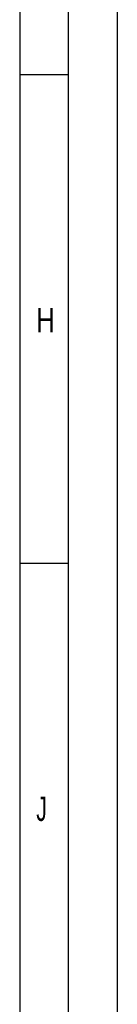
# Model space of a CAD drawing. Header units: millimetres. Extents: x 0 to 841, y 0 to 594.
# Tile 46 of 65: x 831 to 841, y 152 to 253. Entities that reach past the tile are written whole.
import ezdxf

# ---------------------------------------------------------------- set-up
doc = ezdxf.new("R2010")
doc.units = ezdxf.units.MM
doc.header["$LTSCALE"] = 46.255
doc.layers.get('0').update_dxf_attribs({"linetype": 'CONTINUOUS'})
doc.styles.add('TEXTSTYLE_2', font='txt')

msp = doc.modelspace()

# ---------------------------------------------------------------- linework, layer by layer
at = {"color": 5, "linetype": 'CONTINUOUS'}
for p, q in [((841, 594), (841, 0)), ((831, 584), (831, 10)), ((831, 247), (836, 247)), ((831, 197), (836, 197))]:
    msp.add_line(p, q, dxfattribs=at)
at = {"color": 6, "linetype": 'CONTINUOUS'}
msp.add_line((836, 5), (836, 589), dxfattribs=at)

# ---------------------------------------------------------------- texts
at = {"color": 5, "linetype": 'CONTINUOUS', "style": 'TEXTSTYLE_2'}
for s, width, p in [('H', 0.785714, (832.70156, 220.613)), ('J', 0.642857, (832.70156, 170.613))]:
    msp.add_text(s, height=2.50001, dxfattribs=dict(at, width=width)).set_placement(p)

doc.saveas('drawing.dxf')
